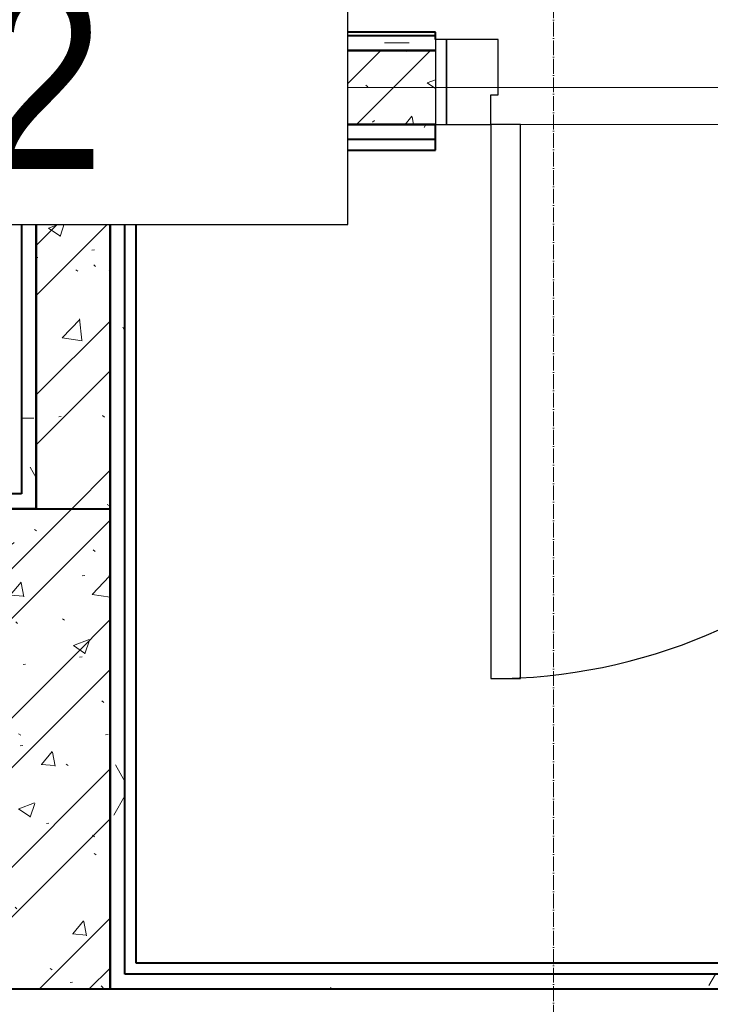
# Model space of a CAD drawing. Header units: millimetres. Extents: x -111 to 116289, y -9307 to 73893.
# Tile 121 of 128: x 84851 to 85785, y 49093 to 50425. Entities that reach past the tile are written whole.
import ezdxf
from ezdxf.enums import TextEntityAlignment as Align

# ---------------------------------------------------------------- set-up
doc = ezdxf.new("R2010")
doc.units = ezdxf.units.MM
doc.set_wipeout_variables(frame=1)
doc.linetypes.add('ADSK_Линия сетки', pattern=[25, 20, -2.5, 0, -2.5])
for name, color, linetype, lineweight in [('Двери', 7, 'Continuous', 18), ('Каркас несущий', 7, 'Continuous', 18), ('Каркас_Импост', 7, 'Continuous', 30), ('КИП_выноска', 6, 'Continuous', 25), ('Монтажный зазор', 7, 'Continuous', 30), ('Оси', 7, 'Continuous', 9), ('Панель', 7, 'Continuous', 30), ('Перекрытия', 7, 'Continuous', 18), ('Стены разрез', 7, 'Continuous', 40), ('Стены штриховка', 7, 'Continuous', 40)]:
    doc.layers.add(name, color=color, linetype=linetype, lineweight=lineweight)
doc.styles.add('Arial', font='arial.ttf', dxfattribs={"width": 0.85, "height": 350})
doc.styles.add('GOST 2.304', font='simplex.shx', dxfattribs={"width": 0.65, "oblique": 15})
doc.styles.get("Standard").update_dxf_attribs({"font": 'arial.ttf'})
pattern_1 = [(50, (0, 0), (218.6211678, -19.1267987), [22.86, -251.46]), (355, (0, 0), (-42.2918743, 229.2684153), [18.288, -201.168]), (100.451, (18.22, -1.6), (176.3310746, 210.139632), [19.428, -213.708]), (46.184, (0, 60.96), (325.29495, -50.4516404), [34.29, -377.19]), (96.636, (27.1, 56.76), (284.8830085, 296.912656), [29.142, -320.562]), (351.184, (0, 60.96), (284.8858166, 296.910704), [27.432, -301.752]), (21, (30.48, 45.72), (181.9375257, -122.7183205), [22.86, -251.46]), (326, (30.48, 45.72), (74.1622266, 221.0261817), [18.288, -201.168]), (71.451, (45.64, 35.5), (256.100348, 98.305262), [19.428, -213.708]), (37.5, (0, 0), (3.70638957, 101.46589536), [3.353, -195.377, 3.353, -200.863, -201.93]), (37.5, (0, 0), (3.70638957, 101.46589536), [-402.946, 3.353, -198.577]), (7.5, (0, 0), (80.18357624, 120.2165259), [3.353, -113.081, 3.353, -190.805, -76.962]), (7.5, (0, 0), (80.18357624, 120.2165259), [-310.591, 3.353, -73.609]), (327.5, (-67.97, 0), (162.70864647, -6.87497134), [3.353, -72.847, 3.353, -234.391, -315.468]), (327.5, (-67.97, 0), (162.70864647, -6.87497134), [-313.944, 3.353, -312.115]), (317.5, (-98.45, 0), (177.7546761, 30.511831), [3.353, -95.707, 3.353, -154.534, -224.028]), (317.5, (-98.45, 0), (177.7546761, 30.511831), [-256.946, 3.353, -220.675])]
pattern_2 = [(45, (0, 0), (-101.0278814, 101.0278814), []), (45, (67.35, 0), (-101.0278814, 101.0278814), [])]
pattern_3 = [(0, (0, 0), (406.4, 101.6), [33.528, -271.272, 33.528, -271.272, -1625.6]), (0, (0, 0), (406.4, 101.6), [-609.6, 33.528, -576.072, 33.528, -271.272, -711.2]), (0, (0, 0), (406.4, 101.6), [-1524, 33.528, -169.672, 33.528, -474.472]), (120, (152.4, 50.8), (-291.188181, 301.1527241), [33.528, -271.272, 33.528, -271.272, -1625.6]), (120, (152.4, 50.8), (-291.188181, 301.1527241), [-609.6, 33.528, -576.072, 33.528, -271.272, -711.2]), (120, (152.4, 50.8), (-291.188181, 301.1527241), [-1524, 33.528, -169.672, 33.528, -474.472]), (240, (203.2, 254), (-115.211819, -402.7527241), [33.528, -271.272, 33.528, -271.272, -1625.6]), (240, (203.2, 254), (-115.211819, -402.7527241), [-609.6, 33.528, -576.072, 33.528, -271.272, -711.2]), (240, (203.2, 254), (-115.211819, -402.7527241), [-1524, 33.528, -169.672, 33.528, -474.472])]

# ---------------------------------------------------------------- blocks, each defined once
blk = doc.blocks.new('101_Дверь_Однопольная - _ПЧ_Мет_700х2000_Служеб помещения_EI30_Л-4443202-Оборудование_B2_-11_400__На лист секция 5_-11_400')
at = {"layer": 'Каркас_Импост', "color": 253, "true_color": 0xaaaaaa}
for p, q in [((-375, 50), (-435, 50)), ((-435, 50), (-435, -65)), ((-375, 10), (-375, 50)), ((435, 50), (375, 50)), ((375, 50), (375, 10)), ((435, -65), (435, 50)), ((-365, 10), (-375, 10)), ((-365, -65), (-365, 10)), ((375, 10), (365, 10)), ((365, 10), (365, -65)), ((-435, -65), (-365, -65)), ((365, -65), (435, -65))]:
    blk.add_line(p, q, dxfattribs=at)
at = {"layer": 'Монтажный зазор', "color": 253, "true_color": 0xaaaaaa}
for p, q in [((-435, 50), (-450, 50)), ((-450, 50), (-450, -65)), ((-435, -65), (-435, 50)), ((450, 50), (435, 50)), ((435, 50), (435, -65)), ((450, -65), (450, 50)), ((-450, -65), (-435, -65)), ((435, -65), (450, -65))]:
    blk.add_line(p, q, dxfattribs=at)
at = {"layer": 'Панель', "color": 253, "true_color": 0xaaaaaa}
for p, q in [((375, 800), (335, 800)), ((335, 800), (335, 50)), ((375, 50), (375, 800)), ((335, 50), (375, 50))]:
    blk.add_line(p, q, dxfattribs=at)
blk.add_arc((375, 50), 750, 90, 180, dxfattribs=at)
blk = doc.blocks.new('ПР - _ПЧ_900_100_Оп250-250_Шаг300_Арм16_Арм10-3240666-Оборудование_B2_-11_400__На лист секция 5_-11_400')
at = {"layer": 'Каркас несущий', "color": 21, "true_color": 0xffaaaa}
for p, q in [((-700, 0), (700, 0)), ((-365, 0), (365, 0)), ((450, 0), (700, 0))]:
    blk.add_line(p, q, dxfattribs=at)
blk = doc.blocks.new('135_SLK_GD_AR_rvt-1-Оборудование_B2_-11_400__На лист секция 5_-11_400')
at = {"layer": 'Стены разрез', "lineweight": 9, "true_color": 0xaaaaaa}
h = blk.add_hatch(dxfattribs=at)
h.set_pattern_fill('FP_4', color=253, style=0, pattern_type=2)
h.set_pattern_definition(pattern_3)
h.paths.add_polyline_path([(-12994709.7, -9281630.3), (-12994709.7, -9281010.3), (-12994729.7, -9281010.3), (-12994729.7, -9281630.3)])
h = blk.add_hatch(dxfattribs=at)
h.set_pattern_fill('FP_4', color=253, style=0, pattern_type=2)
h.set_pattern_definition(pattern_3)
h.paths.add_polyline_path([(-12993002, -9281030.3), (-12992899.7, -9281030.3), (-12992899.7, -9281010.3), (-12993269.7, -9281010.3), (-12993269.7, -9281030.3)])
h.paths.add_polyline_path([(-12994169.7, -9281030.3), (-12994169.7, -9281010.3), (-12994709.7, -9281010.3), (-12994709.7, -9281030.3), (-12994182, -9281030.3)])
h = blk.add_hatch(dxfattribs=at)
h.set_pattern_fill('FP_1', color=253, style=0, pattern_type=2)
h.set_pattern_definition(pattern_1)
h.paths.add_polyline_path([(-12994609.7, -9281650.3), (-12994609.7, -9281030.3), (-12994709.7, -9281030.3), (-12994709.7, -9281650.3)])
h = blk.add_hatch(dxfattribs=at)
h.set_pattern_fill('FP_2', color=253, style=0, pattern_type=2)
h.set_pattern_definition(pattern_2)
h.paths.add_polyline_path([(-12994609.7, -9281650.3), (-12994609.7, -9281030.3), (-12994709.7, -9281030.3), (-12994709.7, -9281650.3)])
h = blk.add_hatch(dxfattribs=at)
h.set_pattern_fill('FP_1', color=253, style=0, pattern_type=2)
h.set_pattern_definition(pattern_1)
h.paths.add_polyline_path([(-12990809.7, -9281130.3), (-12990809.7, -9281030.3), (-12993269.7, -9281030.3), (-12993269.7, -9281130.3), (-12990844.7, -9281130.3)])
h.paths.add_polyline_path([(-12994169.7, -9281130.3), (-12994169.7, -9281030.3), (-12994609.7, -9281030.3), (-12994609.7, -9281130.3), (-12994182, -9281130.3)])
h = blk.add_hatch(dxfattribs=at)
h.set_pattern_fill('FP_2', color=253, style=0, pattern_type=2)
h.set_pattern_definition(pattern_2)
h.paths.add_polyline_path([(-12990809.7, -9281130.3), (-12990809.7, -9281030.3), (-12993269.7, -9281030.3), (-12993269.7, -9281130.3), (-12990844.7, -9281130.3)])
h.paths.add_polyline_path([(-12994169.7, -9281130.3), (-12994169.7, -9281030.3), (-12994609.7, -9281030.3), (-12994609.7, -9281130.3), (-12994182, -9281130.3)])
h = blk.add_hatch(dxfattribs=at)
h.set_pattern_fill('FP_4', color=253, style=0, pattern_type=2)
h.set_pattern_definition(pattern_3)
h.paths.add_polyline_path([(-12990844.7, -9281150.3), (-12990829.7, -9281150.3), (-12990829.7, -9281130.3), (-12993269.7, -9281130.3), (-12993269.7, -9281150.3), (-12991035.4, -9281150.3)])
h.paths.add_polyline_path([(-12994182, -9281150.3), (-12994169.7, -9281150.3), (-12994169.7, -9281130.3), (-12994609.7, -9281130.3), (-12994609.7, -9281150.3), (-12994589.7, -9281150.3)])
h = blk.add_hatch(dxfattribs=at)
h.set_pattern_fill('FP_4', color=253, style=0, pattern_type=2)
h.set_pattern_definition(pattern_3)
h.paths.add_polyline_path([(-12994589.7, -9281775.3), (-12994589.7, -9281150.3), (-12994609.7, -9281150.3), (-12994609.7, -9281775.3)])
h = blk.add_hatch(dxfattribs=at)
h.set_pattern_fill('FP_4', color=253, style=0, pattern_type=2)
h.set_pattern_definition(pattern_3)
h.paths.add_polyline_path([(-12994709.7, -9281650.3), (-12994709.7, -9281630.3), (-12995504.7, -9281630.3), (-12995504.7, -9281650.3), (-12994968.6, -9281650.3)])
h.paths.add_polyline_path([(-12996704.7, -9281650.3), (-12996704.7, -9281630.3), (-12997084.7, -9281630.3), (-12997084.7, -9281650.3), (-12996884.7, -9281650.3)])
h = blk.add_hatch(dxfattribs=at)
h.set_pattern_fill('FP_1', color=253, style=0, pattern_type=2)
h.set_pattern_definition(pattern_1)
h.paths.add_polyline_path([(-12994968.6, -9281850.3), (-12994609.7, -9281850.3), (-12994609.7, -9281650.3), (-12995504.7, -9281650.3), (-12995504.7, -9281850.3)])
h.paths.add_polyline_path([(-12996704.7, -9281850.3), (-12996704.7, -9281650.3), (-12996884.7, -9281650.3), (-12996884.7, -9281850.3)])
h = blk.add_hatch(dxfattribs=at)
h.set_pattern_fill('FP_2', color=253, style=0, pattern_type=2)
h.set_pattern_definition(pattern_2)
h.paths.add_polyline_path([(-12994968.6, -9281850.3), (-12994609.7, -9281850.3), (-12994609.7, -9281650.3), (-12995504.7, -9281650.3), (-12995504.7, -9281850.3)])
h.paths.add_polyline_path([(-12996704.7, -9281850.3), (-12996704.7, -9281650.3), (-12996884.7, -9281650.3), (-12996884.7, -9281850.3)])
h = blk.add_hatch(dxfattribs=at)
h.set_pattern_fill('FP_4', color=253, style=0, pattern_type=2)
h.set_pattern_definition(pattern_3)
h.paths.add_polyline_path([(-12994589.7, -9282280.3), (-12994589.7, -9281775.3), (-12994609.7, -9281775.3), (-12994609.7, -9282280.3)])
h = blk.add_hatch(dxfattribs=at)
h.set_pattern_fill('FP_1', color=253, style=0, pattern_type=2)
h.set_pattern_definition(pattern_1)
h.paths.add_polyline_path([(-12994609.7, -9282300.3), (-12994609.7, -9281850.3), (-12994809.7, -9281850.3), (-12994809.7, -9282300.3)])
h = blk.add_hatch(dxfattribs=at)
h.set_pattern_fill('FP_2', color=253, style=0, pattern_type=2)
h.set_pattern_definition(pattern_2)
h.paths.add_polyline_path([(-12994609.7, -9282300.3), (-12994609.7, -9281850.3), (-12994809.7, -9281850.3), (-12994809.7, -9282300.3)])
h = blk.add_hatch(dxfattribs=at)
h.set_pattern_fill('FP_4', color=253, style=0, pattern_type=2)
h.set_pattern_definition(pattern_3)
h.paths.add_polyline_path([(-12992659.7, -9282300.3), (-12992659.7, -9282280.3), (-12994609.7, -9282280.3), (-12994609.7, -9282300.3), (-12993002, -9282300.3)])
at = {"layer": 'Перекрытия', "color": 253, "true_color": 0xaaaaaa}
for p, q in [((-12994054.7, -9281130.3), (-12993344.7, -9281130.3)), ((-12993344.7, -9281130.3), (-12994054.7, -9281130.3))]:
    blk.add_line(p, q, dxfattribs=at)
at = {"layer": 'Стены разрез', "color": 253, "true_color": 0xaaaaaa}
for p, q in [((-12994729.7, -9281005.3), (-12994734.7, -9281005.3)), ((-12994709.7, -9281005.3), (-12994729.7, -9281005.3)), ((-12994169.7, -9281005.3), (-12994709.7, -9281005.3)), ((-12994169.7, -9281015.3), (-12994169.7, -9281005.3)), ((-12994609.7, -9281030.3), (-12994709.7, -9281030.3)), ((-12994709.7, -9281030.3), (-12994709.7, -9281650.3)), ((-12994709.7, -9281625.3), (-12994709.7, -9281030.3)), ((-12994709.7, -9281030.3), (-12994609.7, -9281030.3)), ((-12994609.7, -9281165.3), (-12994609.7, -9281130.3)), ((-12994609.7, -9281130.3), (-12994609.7, -9281150.3)), ((-12994169.7, -9281165.3), (-12994169.7, -9281130.3)), ((-12994574.7, -9281165.3), (-12994169.7, -9281165.3)), ((-12994574.7, -9281775.3), (-12994574.7, -9281165.3)), ((-12994709.7, -9281630.3), (-12994709.7, -9281625.3)), ((-12994709.7, -9281650.3), (-12994709.7, -9281630.3)), ((-12994609.7, -9281850.3), (-12994609.7, -9281650.3)), ((-12994609.7, -9281650.3), (-12994609.7, -9281775.3)), ((-12994609.7, -9281775.3), (-12994609.7, -9281850.3)), ((-12994574.7, -9282265.3), (-12994574.7, -9281775.3)), ((-12994609.7, -9282300.3), (-12994609.7, -9282265.3)), ((-12992659.7, -9282265.3), (-12994574.7, -9282265.3)), ((-12994609.7, -9282280.3), (-12994609.7, -9282300.3)), ((-12994809.7, -9282300.3), (-12994609.7, -9282300.3)), ((-12994609.7, -9282300.3), (-12992659.7, -9282300.3))]:
    blk.add_line(p, q, dxfattribs=at)
at = {"layer": 'Стены штриховка', "color": 253, "true_color": 0xaaaaaa}
for p, q in [((-12994729.7, -9281010.3), (-12994729.7, -9281625.3)), ((-12994729.7, -9281010.3), (-12994709.7, -9281010.3)), ((-12994169.7, -9281010.3), (-12994709.7, -9281010.3)), ((-12994169.7, -9281030.3), (-12994609.7, -9281030.3)), ((-12994609.7, -9281030.3), (-12994169.7, -9281030.3)), ((-12994609.7, -9281130.3), (-12994169.7, -9281130.3)), ((-12994169.7, -9281130.3), (-12994609.7, -9281130.3)), ((-12994609.7, -9281150.3), (-12994609.7, -9281165.3)), ((-12994589.7, -9281150.3), (-12994169.7, -9281150.3)), ((-12994589.7, -9281165.3), (-12994589.7, -9281150.3)), ((-12994609.7, -9281650.3), (-12994609.7, -9281165.3)), ((-12994609.7, -9281165.3), (-12994609.7, -9281650.3)), ((-12994589.7, -9281775.3), (-12994589.7, -9281165.3)), ((-12994729.7, -9281630.3), (-12995504.7, -9281630.3)), ((-12994729.7, -9281625.3), (-12994729.7, -9281630.3)), ((-12994709.7, -9281650.3), (-12995504.7, -9281650.3)), ((-12995504.7, -9281650.3), (-12994709.7, -9281650.3)), ((-12994709.7, -9281650.3), (-12994609.7, -9281650.3)), ((-12994589.7, -9282265.3), (-12994589.7, -9281775.3)), ((-12994609.7, -9282265.3), (-12994609.7, -9281850.3)), ((-12994609.7, -9281850.3), (-12994609.7, -9282265.3)), ((-12994609.7, -9282265.3), (-12994609.7, -9282280.3)), ((-12994589.7, -9282280.3), (-12994589.7, -9282265.3)), ((-12992659.7, -9282280.3), (-12994589.7, -9282280.3))]:
    blk.add_line(p, q, dxfattribs=at)
at = {"layer": 'Двери', "color": 253, "lineweight": 18, "true_color": 0xaaaaaa, "rotation": 180}
blk.add_blockref('101_Дверь_Однопольная - _ПЧ_Мет_700х2000_Служеб помещения_EI30_Л-4443202-Оборудование_B2_-11_400__На лист секция 5_-11_400', (-12993719.7, -9281080.3), dxfattribs=at)
at = {"layer": 'Каркас несущий', "color": 253, "lineweight": 18, "true_color": 0xaaaaaa, "rotation": 180}
blk.add_blockref('ПР - _ПЧ_900_100_Оп250-250_Шаг300_Арм16_Арм10-3240666-Оборудование_B2_-11_400__На лист секция 5_-11_400', (-12993719.7, -9281080.3), dxfattribs=at)
blk = doc.blocks.new('A$Cffbd38bb')
at = {"layer": 'Оси', "color": 253, "linetype": 'ADSK_Линия сетки', "true_color": 0xaaaaaa}
blk.add_line((83767.4, 800), (83767.4, 71114.3), dxfattribs=at)
at = {"lineweight": 5}
blk.add_blockref('135_SLK_GD_AR_rvt-1-Оборудование_B2_-11_400__На лист секция 5_-11_400', (13077777.1, 9330329.8), dxfattribs=at)
blk = doc.blocks.new('*U190')
at = {"color": 0, "linetype": 'Continuous', "lineweight": 30, "ltscale": 75, "width": 0.85, "flags": 104}
blk.add_attdef('ПРИМЕЧАНИЕ_1', text='', height=2.5, dxfattribs=at).set_placement((8, 3.611), align=Align.BOTTOM_CENTER)
at = {"color": 0, "lineweight": 30, "width": 0.85, "flags": 104}
blk.add_attdef('ПРИМЕЧАНИЕ_2', text='', height=2.5, dxfattribs=at).set_placement((8, -7.53), align=Align.BOTTOM_CENTER)
at = {"color": 0, "lineweight": 30, "style": 'GOST 2.304', "width": 0.85}
for tag, p in [('ИМЯ_КАБЕЛЯ_2', (8, -7.5)), ('ИМЯ_КАБЕЛЯ_3', (8, -12.5)), ('ИМЯ_КАБЕЛЯ_4', (8, -17.5)), ('ИМЯ_КАБЕЛЯ_5', (8, -22.5)), ('ИМЯ_КАБЕЛЯ_6', (8, -27.5)), ('ИМЯ_КАБЕЛЯ_7', (8, -32.5)), ('ИМЯ_КАБЕЛЯ_8', (8, -37.5)), ('ИМЯ_КАБЕЛЯ_9', (8, -42.5))]:
    blk.add_attdef(tag, text='', height=2.5, dxfattribs=at).set_placement(p, align=Align.BOTTOM_CENTER)
at = {"linetype": 'Continuous'}
blk.add_wipeout([(0, 2.5), (16, 2.5), (16, -2.5), (0, -2.5)], dxfattribs=at)
at = {"color": 0, "linetype": 'Continuous'}
blk.add_lwpolyline([(0, -2.5), (16, -2.5), (16, 2.5), (0, 2.5)], close=True, dxfattribs=at)
at = {"color": 0, "lineweight": 30, "style": 'GOST 2.304', "width": 0.85}
blk.add_attdef('ИМЯ_КАБЕЛЯ_1', text='', height=2.5, dxfattribs=at).set_placement((8, -2.5), align=Align.BOTTOM_CENTER)

msp = doc.modelspace()

# ---------------------------------------------------------------- block references
msp.add_blockref('A$Cffbd38bb', (1805.7, 1084))

# ---------------------------------------------------------------- next in the draw order: block references
at = {"layer": 'КИП_выноска'}
ref = msp.add_blockref('*U190', (83694.7, 50398), dxfattribs=dict(at, xscale=100, yscale=100, zscale=100))
ref.add_attrib('ИМЯ_КАБЕЛЯ_1', 'LS2.6.2 ', dxfattribs={"layer": '0', "color": 0, "lineweight": 30, "height": 250, "style": 'Arial', "width": 0.85}).set_placement((84494.7, 50148), align=Align.BOTTOM_CENTER)

doc.saveas('drawing.dxf')
